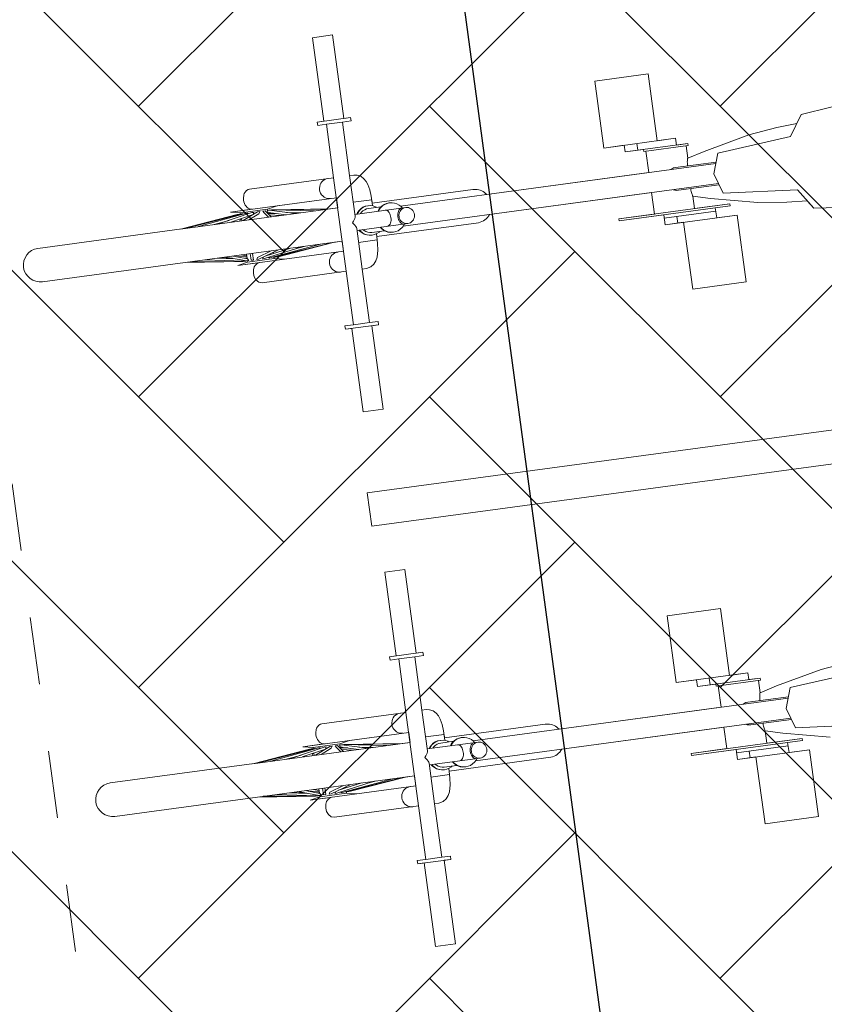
# Model space of a CAD drawing. Header units: metres. Extents: x 737835 to 905050, y 6570742 to 6590316.
# Tile 173 of 256: x 738019.11 to 738020.3, y 6590130.89 to 6590132.35. Entities that reach past the tile are written whole.
import ezdxf

# ---------------------------------------------------------------- set-up
doc = ezdxf.new("R2010")
doc.units = ezdxf.units.M
doc.header["$LTSCALE"] = 0.5
doc.linetypes.add('DASHED', pattern=[0.75, 0.5, -0.25])
for name, color, linetype in [('00_jooned', 7, 'Continuous'), ('AR_hoone', 7, 'Continuous'), ('AS_jalgrattad', 252, 'Continuous')]:
    doc.layers.add(name, color=color, linetype=linetype)
doc.layers.add('AS_mõõdud', color=7, linetype='Continuous', lineweight=0)
doc.layers.add('AS_sillutiskivi RG', color=9, linetype='Continuous', lineweight=0)
doc.styles.add('Style-Arial Narrow', font='ARIALN.TTF')
doc.dimstyles.new('ISO-25', dxfattribs={"dimtxt": 2.5, "dimasz": 2.5, "dimexe": 1.25, "dimexo": 0.625, "dimtad": 1, "dimdec": 1, "dimtxsty": 'Standard', "dimcen": 2.5, "dimadec": 0, "dimazin": 0, "dimtfac": 1, "dimtdec": 1, "dimtmove": 0, "dimatfit": 3, "dimfxl": 1, "dimarcsym": 0})

# ---------------------------------------------------------------- blocks, each defined once
blk = doc.blocks.new('A$C6b675ec8')
at = {"layer": 'AS_jalgrattad', "linetype": 'Continuous', "lineweight": 20, "ltscale": 100}
for p, q in [((510.2, 2555.2), (460.4, 2555.2)), ((497.2, 2550.2), (473.3, 2550.2)), ((457.5, 2468.2), (455.4, 2466.7)), ((459.8, 2469.3), (457.5, 2468.2)), ((462.2, 2470), (459.8, 2469.3)), ((464.7, 2470.2), (462.2, 2470)), ((473.3, 2330.2), (473.3, 2470.2)), ((497.2, 2409.4), (497.2, 2470.2)), ((1152.4, 2440.2), (1172.4, 2470.2)), ((450.4, 2457.8), (450.2, 2455.2)), ((450.2, 2455.2), (450.4, 2452.6)), ((451.1, 2460.3), (450.4, 2457.8)), ((452.2, 2462.7), (451.1, 2460.3)), ((453.6, 2464.9), (452.2, 2462.7)), ((455.4, 2466.7), (453.6, 2464.9)), ((875.9, 2460.2), (983.4, 2460.2)), ((925.3, 2460.2), (925.3, 2450.2)), ((473.3, 2440.2), (315, 2440.2)), ((315, 2440.2), (330, 2437.2)), ((345.5, 2440.4), (347.4, 2440.2)), ((385, 2440.2), (370, 2437.2)), ((450.4, 2452.6), (451.1, 2450.1)), ((451.1, 2450.1), (452.2, 2447.7)), ((452.2, 2447.7), (453.6, 2445.6)), ((453.6, 2445.6), (455.4, 2443.7)), ((455.4, 2443.7), (457.5, 2442.2)), ((457.5, 2442.2), (459.8, 2441.1)), ((459.8, 2441.1), (462.2, 2440.4)), ((462.2, 2440.4), (464.7, 2440.2)), ((1000.2, 2450.2), (906.5, 2450.2)), ((934.2, 2447.2), (934.2, 2450.2)), ((1000.2, 2447.2), (934.2, 2447.2)), ((1000.2, 2447.2), (1000.2, 2450.2)), ((1042.4, 2430.2), (1152.4, 2440.2)), ((327.1, 2435.2), (238.3, 2425.2)), ((473.3, 2425.2), (238.3, 2425.2)), ((331.8, 2435.2), (245.7, 2425.2)), ((338.3, 2435.2), (265.3, 2425.2)), ((311.2, 2428.3), (288.4, 2425.2)), ((292.2, 2425.7), (290.2, 2425.2)), ((346.3, 2435.2), (295.2, 2425.2)), ((324.3, 2435.2), (295.8, 2431.7)), ((347.8, 2432.2), (312.1, 2425.2)), ((327, 2435.2), (324.3, 2435.2)), ((324.3, 2435.2), (324.4, 2434.9)), ((325.7, 2435.1), (325.7, 2435.2)), ((328.7, 2428.5), (326.2, 2425.2)), ((327.4, 2435.2), (327.1, 2435.2)), ((327.1, 2435.2), (327.2, 2434.7)), ((327.4, 2434.7), (327.4, 2435.2)), ((327.9, 2435.2), (327.4, 2435.1)), ((330, 2435.2), (327.9, 2435.2)), ((327.9, 2435.2), (328.1, 2434.8)), ((370, 2437.2), (330, 2437.2)), ((330, 2437.2), (330, 2435)), ((330, 2428.7), (330, 2425.2)), ((354.8, 2435.2), (331.7, 2425.2)), ((332.7, 2435.2), (331.8, 2435.2)), ((332.7, 2435.2), (332.6, 2434.4)), ((340.3, 2435.2), (338.3, 2435.2)), ((340.3, 2435.2), (340, 2434)), ((356.5, 2432.2), (340.3, 2425.2)), ((349.2, 2435.2), (346.3, 2435.2)), ((349.2, 2435.2), (348, 2432.3)), ((358.1, 2435.2), (354.8, 2435.2)), ((358.1, 2435.2), (356.5, 2432.2)), ((366.1, 2435.2), (362.6, 2435.2)), ((364.3, 2432.2), (362.6, 2435.2)), ((364.3, 2432.2), (369.8, 2425.2)), ((366.1, 2435.2), (373.8, 2425.2)), ((372.1, 2435.2), (369, 2435.2)), ((370.4, 2432.2), (369, 2435.2)), ((370, 2437.2), (370, 2435.2)), ((370, 2433), (370, 2430.2)), ((370, 2431.9), (372.7, 2431.6)), ((370, 2430.9), (381, 2429.4)), ((370.4, 2432.2), (396.8, 2425.2)), ((371.3, 2428.5), (387.9, 2425.2)), ((372.1, 2435.2), (409.8, 2425.2)), ((375.7, 2435.2), (372.6, 2435.2)), ((372.6, 2435.1), (372.6, 2435.2)), ((373.1, 2434.9), (373, 2435.2)), ((375.5, 2435.2), (438.5, 2425.2)), ((375.7, 2435.2), (456.5, 2425.2)), ((397.2, 2428.5), (418.2, 2425.2)), ((404.2, 2431.7), (461.7, 2425.2)), ((407.8, 2425.7), (411.6, 2425.2)), ((524.9, 2430.2), (497.2, 2430.2)), ((524.9, 2421.1), (524.9, 2430.2)), ((995.9, 2423.1), (996.2, 2424.6)), ((996.2, 2424.6), (996.5, 2426)), ((996.5, 2426), (996.7, 2426.9)), ((996.7, 2427), (996.8, 2427.1)), ((996.8, 2427.1), (997.1, 2428.4)), ((997.1, 2428.4), (997.2, 2428.6)), ((1032.4, 2400.2), (1042.4, 2430.2)), ((496.9, 2407.9), (497.2, 2409.4)), ((497.2, 2412.2), (573.2, 2412.2)), ((500, 2412.2), (501.5, 2414.4)), ((500.8, 2412.2), (502.3, 2414.4)), ((501.5, 2414.4), (504.1, 2417.1)), ((502.3, 2414.4), (504.9, 2417.1)), ((504.1, 2417.1), (507.1, 2419.3)), ((504.9, 2417.1), (507.9, 2419.3)), ((505.6, 2412.2), (507.4, 2414)), ((507.1, 2419.3), (510.5, 2420.9)), ((507.4, 2414), (509.8, 2415.8)), ((507.9, 2419.3), (511.3, 2420.9)), ((509.8, 2415.8), (512.6, 2417.1)), ((510.5, 2420.9), (514.1, 2421.9)), ((511.3, 2420.9), (514.8, 2421.9)), ((512.6, 2417.1), (515.5, 2417.9)), ((514.1, 2421.9), (517.8, 2422.2)), ((514.8, 2421.9), (518.5, 2422.2)), ((515.5, 2417.9), (518.5, 2418.2)), ((517.8, 2422.2), (518.5, 2422.2)), ((518.5, 2422.2), (522.2, 2421.9)), ((518.5, 2418.2), (537.5, 2418.2)), ((522.2, 2421.9), (525.8, 2420.9)), ((525.8, 2420.9), (529.2, 2419.3)), ((529.2, 2419.3), (530.6, 2418.2)), ((531.9, 2412.2), (533.3, 2414.4)), ((532.6, 2412.2), (534.1, 2414.4)), ((533.3, 2414.4), (535.9, 2417.1)), ((534.1, 2414.4), (536.7, 2417.1)), ((535.9, 2417.1), (539, 2419.3)), ((536.7, 2417.1), (539.7, 2419.3)), ((539, 2419.3), (542.3, 2420.9)), ((539.7, 2419.3), (543.1, 2420.9)), ((542.3, 2420.9), (545.9, 2421.9)), ((542.6, 2412.2), (543.8, 2412)), ((543.1, 2420.9), (546.7, 2421.9)), ((543.8, 2412), (545, 2411.5)), ((545, 2411.5), (546.1, 2410.6)), ((545.9, 2421.9), (549.6, 2422.2)), ((546.1, 2410.6), (547, 2409.4)), ((546.7, 2421.9), (550.4, 2422.2)), ((547, 2409.4), (547.9, 2407.9)), ((549.6, 2422.2), (550.4, 2422.2)), ((550.4, 2422.2), (554.1, 2421.9)), ((554.1, 2421.9), (557.6, 2420.9)), ((557.6, 2420.9), (561, 2419.3)), ((561, 2419.3), (564, 2417.1)), ((562.6, 2409.4), (561.7, 2407.9)), ((563.6, 2410.6), (562.6, 2409.4)), ((564.8, 2411.5), (563.6, 2410.6)), ((564, 2417.1), (566.7, 2414.4)), ((564.3, 2407.9), (565.7, 2409.4)), ((566, 2412), (564.8, 2411.5)), ((565.7, 2409.4), (567.4, 2410.6)), ((565.8, 2415.2), (1037.4, 2415.2)), ((567.2, 2412.2), (566, 2412)), ((566.7, 2414.4), (568.1, 2412.2)), ((567.4, 2410.6), (569.2, 2411.5)), ((569.2, 2411.5), (571.1, 2412)), ((571.1, 2412), (573.2, 2412.2)), ((573.2, 2412.2), (575.2, 2412)), ((575.2, 2412), (577.1, 2411.5)), ((577.1, 2411.5), (578.9, 2410.6)), ((578.9, 2410.6), (580.6, 2409.4)), ((580.6, 2409.4), (582, 2407.9)), ((969.6, 2415.2), (971.8, 2416.2)), ((971.8, 2416.2), (972.2, 2416.3)), ((972.7, 2416.4), (974.6, 2417)), ((974.6, 2417), (977.4, 2417.2)), ((977.4, 2417.2), (1038, 2417.2)), ((995.5, 2419.6), (995.7, 2421.4)), ((995.5, 2417.8), (995.5, 2419.6)), ((995.5, 2417.2), (995.5, 2417.8)), ((995.7, 2421.4), (995.9, 2423.1)), ((492.2, 2400.2), (493.8, 2402.3)), ((493.8, 2398.1), (492.2, 2400.2)), ((493.8, 2402.3), (495.1, 2404.3)), ((495.1, 2396.1), (493.8, 2398.1)), ((495.1, 2404.3), (496.2, 2406.2)), ((496.2, 2394.2), (495.1, 2396.1)), ((496.2, 2406.2), (496.9, 2407.9)), ((547.9, 2407.9), (548.6, 2406.2)), ((548.6, 2406.2), (549.1, 2404.3)), ((549.1, 2396.1), (548.6, 2394.2)), ((549.1, 2404.3), (549.4, 2402.3)), ((549.4, 2398.1), (549.1, 2396.1)), ((549.4, 2402.3), (549.5, 2400.2)), ((549.5, 2400.2), (549.4, 2398.1)), ((560.2, 2402.3), (560, 2400.2)), ((560, 2400.2), (560.2, 2398.1)), ((560.5, 2404.3), (560.2, 2402.3)), ((560.2, 2398.1), (560.5, 2396.1)), ((561, 2406.2), (560.5, 2404.3)), ((560.5, 2396.1), (561, 2394.2)), ((561.7, 2407.9), (561, 2406.2)), ((561.6, 2400.2), (561.7, 2402.3)), ((561.7, 2398.1), (561.6, 2400.2)), ((561.7, 2402.3), (562.3, 2404.3)), ((562.3, 2396.1), (561.7, 2398.1)), ((562.3, 2404.3), (563.1, 2406.2)), ((563.1, 2394.2), (562.3, 2396.1)), ((563.1, 2406.2), (564.3, 2407.9)), ((582, 2407.9), (583.2, 2406.2)), ((583.2, 2406.2), (584, 2404.3)), ((584, 2396.1), (583.2, 2394.2)), ((584, 2404.3), (584.6, 2402.3)), ((584.6, 2398.1), (584, 2396.1)), ((584.6, 2402.3), (584.7, 2400.2)), ((584.7, 2400.2), (584.6, 2398.1)), ((1042.4, 2370.2), (1032.4, 2400.2)), ((496.9, 2392.5), (496.2, 2394.2)), ((497.2, 2391), (496.9, 2392.5)), ((497.2, 2330.2), (497.2, 2391)), ((497.2, 2388.2), (573.2, 2388.2)), ((501.5, 2386.1), (500, 2388.2)), ((502.3, 2386.1), (500.8, 2388.2)), ((504.1, 2383.4), (501.5, 2386.1)), ((504.9, 2383.4), (502.3, 2386.1)), ((507.1, 2381.2), (504.1, 2383.4)), ((507.9, 2381.2), (504.9, 2383.4)), ((507.4, 2386.4), (505.6, 2388.2)), ((510.5, 2379.5), (507.1, 2381.2)), ((509.8, 2384.6), (507.4, 2386.4)), ((511.3, 2379.5), (507.9, 2381.2)), ((512.6, 2383.3), (509.8, 2384.6)), ((515.5, 2382.5), (512.6, 2383.3)), ((518.5, 2382.2), (515.5, 2382.5)), ((518.5, 2382.2), (537.5, 2382.2)), ((529.2, 2381.2), (525.8, 2379.5)), ((530.6, 2382.2), (529.2, 2381.2)), ((533.3, 2386.1), (531.9, 2388.2)), ((534.1, 2386.1), (532.6, 2388.2)), ((535.9, 2383.4), (533.3, 2386.1)), ((536.7, 2383.4), (534.1, 2386.1)), ((539, 2381.2), (535.9, 2383.4)), ((539.7, 2381.2), (536.7, 2383.4)), ((542.3, 2379.5), (539, 2381.2)), ((543.1, 2379.5), (539.7, 2381.2)), ((543.8, 2388.4), (542.6, 2388.2)), ((545, 2388.9), (543.8, 2388.4)), ((546.1, 2389.8), (545, 2388.9)), ((547, 2391), (546.1, 2389.8)), ((547.9, 2392.5), (547, 2391)), ((548.6, 2394.2), (547.9, 2392.5)), ((561, 2381.2), (557.6, 2379.5)), ((561, 2394.2), (561.7, 2392.5)), ((564, 2383.4), (561, 2381.2)), ((561.7, 2392.5), (562.6, 2391)), ((562.6, 2391), (563.6, 2389.8)), ((564.3, 2392.5), (563.1, 2394.2)), ((563.6, 2389.8), (564.8, 2388.9)), ((566.7, 2386.1), (564, 2383.4)), ((565.7, 2391), (564.3, 2392.5)), ((564.8, 2388.9), (566, 2388.4)), ((567.4, 2389.8), (565.7, 2391)), ((565.8, 2385.2), (1037.4, 2385.2)), ((566, 2388.4), (567.2, 2388.2)), ((568.1, 2388.2), (566.7, 2386.1)), ((569.2, 2388.9), (567.4, 2389.8)), ((571.1, 2388.4), (569.2, 2388.9)), ((573.2, 2388.2), (571.1, 2388.4)), ((575.2, 2388.4), (573.2, 2388.2)), ((577.1, 2388.9), (575.2, 2388.4)), ((578.9, 2389.8), (577.1, 2388.9)), ((580.6, 2391), (578.9, 2389.8)), ((582, 2392.5), (580.6, 2391)), ((583.2, 2394.2), (582, 2392.5)), ((971.8, 2384.2), (969.6, 2385.2)), ((972.2, 2384.1), (971.8, 2384.2)), ((974.6, 2383.5), (972.7, 2384)), ((977.4, 2383.2), (974.6, 2383.5)), ((977.4, 2383.2), (1038, 2383.2)), ((995.5, 2382.6), (995.5, 2383.2)), ((995.5, 2380.8), (995.5, 2382.6)), ((995.7, 2379), (995.5, 2380.8)), ((473.3, 2375.2), (238.4, 2375.2)), ((309, 2367.2), (238.4, 2375.2)), ((324, 2365.2), (246.9, 2375.2)), ((325.1, 2365.2), (267.8, 2375.2)), ((312.6, 2370.7), (286.5, 2375.2)), ((296.9, 2373.5), (287, 2375.2)), ((308.6, 2372), (294.9, 2373.8)), ((329.2, 2365.2), (298.7, 2375.2)), ((330.9, 2368.2), (309.5, 2375.2)), ((330, 2371), (314, 2373.8)), ((330, 2372.7), (322.2, 2375.2)), ((330, 2369.2), (326.5, 2369.7)), ((327.6, 2365.8), (327.8, 2365.2)), ((328.5, 2365.4), (327.6, 2365.5)), ((330, 2375.2), (330, 2368.5)), ((330.9, 2368.2), (332.4, 2365.2)), ((335.8, 2365.2), (335.8, 2375.2)), ((339.2, 2365.2), (339.2, 2375.2)), ((344.1, 2365.2), (345.6, 2368.2)), ((345.6, 2368.2), (367, 2375.2)), ((347.3, 2365.2), (377.8, 2375.2)), ((353.1, 2365.2), (353.9, 2367.4)), ((355.7, 2365.2), (413, 2375.2)), ((358.9, 2369), (394.4, 2375.2)), ((361.7, 2365.2), (361.9, 2366.3)), ((363.5, 2365.2), (440.6, 2375.2)), ((369, 2365.2), (369, 2365.9)), ((369.6, 2365.2), (457.3, 2375.2)), ((370, 2372.7), (370, 2371)), ((370.8, 2365.2), (370.7, 2365.4)), ((370.8, 2365.2), (371.5, 2365.4)), ((372.4, 2365.5), (372.2, 2365.2)), ((373.3, 2365.6), (373.3, 2365.2)), ((373.9, 2365.2), (373.8, 2365.7)), ((373.9, 2365.2), (461.6, 2375.2)), ((376, 2365.2), (375.9, 2365.4)), ((376, 2365.2), (391, 2367.2)), ((386, 2373.8), (390.5, 2375.2)), ((403.1, 2373.5), (416.4, 2375.2)), ((405.1, 2373.8), (413.5, 2375.2)), ((524.9, 2370.2), (497.2, 2370.2)), ((514.1, 2378.6), (510.5, 2379.5)), ((514.8, 2378.6), (511.3, 2379.5)), ((517.8, 2378.2), (514.1, 2378.6)), ((518.5, 2378.2), (514.8, 2378.6)), ((517.8, 2378.2), (518.5, 2378.2)), ((522.2, 2378.6), (518.5, 2378.2)), ((525.8, 2379.5), (522.2, 2378.6)), ((524.9, 2370.2), (524.9, 2379.3)), ((545.9, 2378.6), (542.3, 2379.5)), ((546.7, 2378.6), (543.1, 2379.5)), ((549.6, 2378.2), (545.9, 2378.6)), ((550.4, 2378.2), (546.7, 2378.6)), ((549.6, 2378.2), (550.4, 2378.2)), ((554.1, 2378.6), (550.4, 2378.2)), ((557.6, 2379.5), (554.1, 2378.6)), ((995.9, 2377.3), (995.7, 2379)), ((996.2, 2375.8), (995.9, 2377.3)), ((996.5, 2374.4), (996.2, 2375.8)), ((996.7, 2373.5), (996.5, 2374.4)), ((997, 2372.5), (996.7, 2373.5)), ((997.2, 2371.8), (997, 2372.5)), ((1152.4, 2360.2), (1042.4, 2370.2)), ((330, 2363.2), (315, 2360.2)), ((473.3, 2360.2), (315, 2360.2)), ((327.8, 2365.2), (324, 2365.2)), ((332.4, 2365.2), (329.2, 2365.2)), ((330, 2365.2), (330, 2363.2)), ((370, 2363.2), (330, 2363.2)), ((339.2, 2365.2), (335.8, 2365.2)), ((347.3, 2365.2), (344.1, 2365.2)), ((347.4, 2360.2), (345.5, 2360)), ((355.7, 2365.2), (353.1, 2365.2)), ((363.5, 2365.2), (361.7, 2365.2)), ((369.6, 2365.2), (369, 2365.2)), ((370, 2365.3), (370, 2363.2)), ((370.8, 2365.2), (370, 2365.2)), ((370, 2363.2), (385, 2360.2)), ((376, 2365.2), (372.2, 2365.2)), ((374.2, 2365.3), (374.2, 2365.2)), ((452.2, 2352.7), (451.1, 2350.3)), ((453.6, 2354.9), (452.2, 2352.7)), ((455.4, 2356.7), (453.6, 2354.9)), ((457.5, 2358.2), (455.4, 2356.7)), ((459.8, 2359.3), (457.5, 2358.2)), ((462.2, 2360), (459.8, 2359.3)), ((464.7, 2360.2), (462.2, 2360)), ((1050.2, 2353.2), (884.2, 2353.2)), ((884.2, 2350.2), (884.2, 2353.2)), ((1050.2, 2350.2), (1050.2, 2353.2)), ((1172.4, 2330.2), (1152.4, 2360.2)), ((450.4, 2347.8), (450.2, 2345.2)), ((450.2, 2345.2), (450.4, 2342.6)), ((451.1, 2350.3), (450.4, 2347.8)), ((450.4, 2342.6), (451.1, 2340.1)), ((451.1, 2340.1), (452.2, 2337.7)), ((452.2, 2337.7), (453.6, 2335.6)), ((1050.2, 2350.2), (884.2, 2350.2)), ((950.9, 2345.2), (1027.9, 2345.2)), ((969.7, 2345.2), (969.7, 2335.2)), ((453.6, 2335.6), (455.4, 2333.7)), ((455.4, 2333.7), (457.5, 2332.2)), ((457.5, 2332.2), (459.8, 2331.1)), ((459.8, 2331.1), (462.2, 2330.4)), ((462.2, 2330.4), (464.7, 2330.2)), ((1058.5, 2335.2), (950.9, 2335.2)), ((497.2, 2250.2), (473.3, 2250.2)), ((510.2, 2245.2), (460.4, 2245.2)), ((510.2, 1755.2), (460.4, 1755.2)), ((497.2, 1750.2), (473.3, 1750.2)), ((453.6, 1664.9), (452.2, 1662.7)), ((455.4, 1666.7), (453.6, 1664.9)), ((457.5, 1668.2), (455.4, 1666.7)), ((459.8, 1669.3), (457.5, 1668.2)), ((462.2, 1670), (459.8, 1669.3)), ((464.7, 1670.2), (462.2, 1670)), ((473.3, 1530.2), (473.3, 1670.2)), ((497.2, 1609.4), (497.2, 1670.2)), ((450.4, 1657.8), (450.2, 1655.2)), ((450.2, 1655.2), (450.4, 1652.6)), ((451.1, 1660.3), (450.4, 1657.8)), ((450.4, 1652.6), (451.1, 1650.1)), ((452.2, 1662.7), (451.1, 1660.3)), ((451.1, 1650.1), (452.2, 1647.7)), ((875.9, 1660.2), (983.4, 1660.2)), ((1000.2, 1650.2), (906.5, 1650.2)), ((925.3, 1660.2), (925.3, 1650.2)), ((934.2, 1647.2), (934.2, 1650.2)), ((1000.2, 1647.2), (1000.2, 1650.2)), ((473.3, 1640.2), (315, 1640.2)), ((315, 1640.2), (330, 1637.2)), ((370, 1637.2), (330, 1637.2)), ((330, 1637.2), (330, 1635)), ((345.5, 1640.4), (347.4, 1640.2)), ((385, 1640.2), (370, 1637.2)), ((370, 1637.2), (370, 1635.2)), ((452.2, 1647.7), (453.6, 1645.6)), ((453.6, 1645.6), (455.4, 1643.7)), ((455.4, 1643.7), (457.5, 1642.2)), ((457.5, 1642.2), (459.8, 1641.1)), ((459.8, 1641.1), (462.2, 1640.4)), ((462.2, 1640.4), (464.7, 1640.2)), ((1000.2, 1647.2), (934.2, 1647.2)), ((1042.4, 1630.2), (1152.4, 1640.2)), ((327.1, 1635.2), (238.3, 1625.2)), ((473.3, 1625.2), (238.3, 1625.2)), ((331.8, 1635.2), (245.7, 1625.2)), ((338.3, 1635.2), (265.3, 1625.2)), ((311.2, 1628.3), (288.4, 1625.2)), ((292.2, 1625.7), (290.2, 1625.2)), ((346.3, 1635.2), (295.2, 1625.2)), ((324.3, 1635.2), (295.8, 1631.7)), ((347.8, 1632.2), (312.1, 1625.2)), ((327, 1635.2), (324.3, 1635.2)), ((324.3, 1635.2), (324.4, 1634.9)), ((325.7, 1635.1), (325.7, 1635.2)), ((328.7, 1628.5), (326.2, 1625.2)), ((327.4, 1635.2), (327.1, 1635.2)), ((327.1, 1635.2), (327.2, 1634.7)), ((327.4, 1634.7), (327.4, 1635.2)), ((327.9, 1635.2), (327.4, 1635.1)), ((330, 1635.2), (327.9, 1635.2)), ((327.9, 1635.2), (328.1, 1634.8)), ((330, 1628.7), (330, 1625.2)), ((354.8, 1635.2), (331.7, 1625.2)), ((332.7, 1635.2), (331.8, 1635.2)), ((332.7, 1635.2), (332.6, 1634.4)), ((340.3, 1635.2), (338.3, 1635.2)), ((340.3, 1635.2), (340, 1634)), ((356.5, 1632.2), (340.3, 1625.2)), ((349.2, 1635.2), (346.3, 1635.2)), ((349.2, 1635.2), (348, 1632.3)), ((358.1, 1635.2), (354.8, 1635.2)), ((358.1, 1635.2), (356.5, 1632.2)), ((366.1, 1635.2), (362.6, 1635.2)), ((364.3, 1632.2), (362.6, 1635.2)), ((364.3, 1632.2), (369.8, 1625.2)), ((366.1, 1635.2), (373.8, 1625.2)), ((372.1, 1635.2), (369, 1635.2)), ((370.4, 1632.2), (369, 1635.2)), ((370, 1633), (370, 1630.2)), ((370, 1631.9), (372.7, 1631.6)), ((370, 1630.9), (381, 1629.4)), ((370.4, 1632.2), (396.8, 1625.2)), ((371.3, 1628.5), (387.9, 1625.2)), ((372.1, 1635.2), (409.8, 1625.2)), ((375.7, 1635.2), (372.6, 1635.2)), ((372.6, 1635.1), (372.6, 1635.2)), ((373.1, 1634.9), (373, 1635.2)), ((375.5, 1635.2), (438.5, 1625.2)), ((375.7, 1635.2), (456.5, 1625.2)), ((397.2, 1628.5), (418.2, 1625.2)), ((404.2, 1631.7), (461.7, 1625.2)), ((407.8, 1625.7), (411.6, 1625.2)), ((524.9, 1630.2), (497.2, 1630.2)), ((507.1, 1619.3), (510.5, 1620.9)), ((507.9, 1619.3), (511.3, 1620.9)), ((510.5, 1620.9), (514.1, 1621.9)), ((511.3, 1620.9), (514.8, 1621.9)), ((514.1, 1621.9), (517.8, 1622.2)), ((514.8, 1621.9), (518.5, 1622.2)), ((517.8, 1622.2), (518.5, 1622.2)), ((518.5, 1622.2), (522.2, 1621.9)), ((522.2, 1621.9), (525.8, 1620.9)), ((524.9, 1621.1), (524.9, 1630.2)), ((525.8, 1620.9), (529.2, 1619.3)), ((539, 1619.3), (542.3, 1620.9)), ((539.7, 1619.3), (543.1, 1620.9)), ((542.3, 1620.9), (545.9, 1621.9)), ((543.1, 1620.9), (546.7, 1621.9)), ((545.9, 1621.9), (549.6, 1622.2)), ((546.7, 1621.9), (550.4, 1622.2)), ((549.6, 1622.2), (550.4, 1622.2)), ((550.4, 1622.2), (554.1, 1621.9)), ((554.1, 1621.9), (557.6, 1620.9)), ((557.6, 1620.9), (561, 1619.3)), ((995.5, 1619.6), (995.7, 1621.4)), ((995.7, 1621.4), (995.9, 1623.1)), ((995.9, 1623.1), (996.2, 1624.6)), ((996.2, 1624.6), (996.5, 1626)), ((996.5, 1626), (996.7, 1626.9)), ((996.7, 1627), (996.8, 1627.1)), ((996.8, 1627.1), (997.1, 1628.4)), ((997.1, 1628.4), (997.2, 1628.6)), ((1032.4, 1600.2), (1042.4, 1630.2)), ((495.1, 1604.3), (496.2, 1606.2)), ((496.2, 1606.2), (496.9, 1607.9)), ((496.9, 1607.9), (497.2, 1609.4)), ((497.2, 1612.2), (573.2, 1612.2)), ((500, 1612.2), (501.5, 1614.4)), ((500.8, 1612.2), (502.3, 1614.4)), ((501.5, 1614.4), (504.1, 1617.1)), ((502.3, 1614.4), (504.9, 1617.1)), ((504.1, 1617.1), (507.1, 1619.3)), ((504.9, 1617.1), (507.9, 1619.3)), ((505.6, 1612.2), (507.4, 1614)), ((507.4, 1614), (509.8, 1615.8)), ((509.8, 1615.8), (512.6, 1617.1)), ((512.6, 1617.1), (515.5, 1617.9)), ((515.5, 1617.9), (518.5, 1618.2)), ((518.5, 1618.2), (537.5, 1618.2)), ((529.2, 1619.3), (530.6, 1618.2)), ((531.9, 1612.2), (533.3, 1614.4)), ((532.6, 1612.2), (534.1, 1614.4)), ((533.3, 1614.4), (535.9, 1617.1)), ((534.1, 1614.4), (536.7, 1617.1)), ((535.9, 1617.1), (539, 1619.3)), ((536.7, 1617.1), (539.7, 1619.3)), ((542.6, 1612.2), (543.8, 1612)), ((543.8, 1612), (545, 1611.5)), ((545, 1611.5), (546.1, 1610.6)), ((546.1, 1610.6), (547, 1609.4)), ((547, 1609.4), (547.9, 1607.9)), ((547.9, 1607.9), (548.6, 1606.2)), ((548.6, 1606.2), (549.1, 1604.3)), ((561, 1606.2), (560.5, 1604.3)), ((561, 1619.3), (564, 1617.1)), ((561.7, 1607.9), (561, 1606.2)), ((562.6, 1609.4), (561.7, 1607.9)), ((562.3, 1604.3), (563.1, 1606.2)), ((563.6, 1610.6), (562.6, 1609.4)), ((563.1, 1606.2), (564.3, 1607.9)), ((564.8, 1611.5), (563.6, 1610.6)), ((564, 1617.1), (566.7, 1614.4)), ((564.3, 1607.9), (565.7, 1609.4)), ((566, 1612), (564.8, 1611.5)), ((565.7, 1609.4), (567.4, 1610.6)), ((565.8, 1615.2), (1037.4, 1615.2)), ((567.2, 1612.2), (566, 1612)), ((566.7, 1614.4), (568.1, 1612.2)), ((567.4, 1610.6), (569.2, 1611.5)), ((569.2, 1611.5), (571.1, 1612)), ((571.1, 1612), (573.2, 1612.2)), ((573.2, 1612.2), (575.2, 1612)), ((575.2, 1612), (577.1, 1611.5)), ((577.1, 1611.5), (578.9, 1610.6)), ((578.9, 1610.6), (580.6, 1609.4)), ((580.6, 1609.4), (582, 1607.9)), ((582, 1607.9), (583.2, 1606.2)), ((583.2, 1606.2), (584, 1604.3)), ((969.6, 1615.2), (971.8, 1616.2)), ((971.8, 1616.2), (972.2, 1616.3)), ((972.7, 1616.4), (974.6, 1617)), ((974.6, 1617), (977.4, 1617.2)), ((977.4, 1617.2), (1038, 1617.2)), ((995.5, 1617.8), (995.5, 1619.6)), ((995.5, 1617.2), (995.5, 1617.8)), ((492.2, 1600.2), (493.8, 1602.3)), ((493.8, 1598.1), (492.2, 1600.2)), ((493.8, 1602.3), (495.1, 1604.3)), ((495.1, 1596.1), (493.8, 1598.1)), ((496.2, 1594.2), (495.1, 1596.1)), ((496.9, 1592.5), (496.2, 1594.2)), ((497.2, 1591), (496.9, 1592.5)), ((547.9, 1592.5), (547, 1591)), ((548.6, 1594.2), (547.9, 1592.5)), ((549.1, 1596.1), (548.6, 1594.2)), ((549.1, 1604.3), (549.4, 1602.3)), ((549.4, 1598.1), (549.1, 1596.1)), ((549.4, 1602.3), (549.5, 1600.2)), ((549.5, 1600.2), (549.4, 1598.1)), ((560.2, 1602.3), (560, 1600.2)), ((560, 1600.2), (560.2, 1598.1)), ((560.5, 1604.3), (560.2, 1602.3)), ((560.2, 1598.1), (560.5, 1596.1)), ((560.5, 1596.1), (561, 1594.2)), ((561, 1594.2), (561.7, 1592.5)), ((561.6, 1600.2), (561.7, 1602.3)), ((561.7, 1598.1), (561.6, 1600.2)), ((561.7, 1602.3), (562.3, 1604.3)), ((562.3, 1596.1), (561.7, 1598.1)), ((561.7, 1592.5), (562.6, 1591)), ((563.1, 1594.2), (562.3, 1596.1)), ((564.3, 1592.5), (563.1, 1594.2)), ((565.7, 1591), (564.3, 1592.5)), ((582, 1592.5), (580.6, 1591)), ((583.2, 1594.2), (582, 1592.5)), ((584, 1596.1), (583.2, 1594.2)), ((584, 1604.3), (584.6, 1602.3)), ((584.6, 1598.1), (584, 1596.1)), ((584.6, 1602.3), (584.7, 1600.2)), ((584.7, 1600.2), (584.6, 1598.1)), ((1042.4, 1570.2), (1032.4, 1600.2)), ((497.2, 1530.2), (497.2, 1591)), ((497.2, 1588.2), (573.2, 1588.2)), ((501.5, 1586.1), (500, 1588.2)), ((502.3, 1586.1), (500.8, 1588.2)), ((504.1, 1583.4), (501.5, 1586.1)), ((504.9, 1583.4), (502.3, 1586.1)), ((507.1, 1581.2), (504.1, 1583.4)), ((507.9, 1581.2), (504.9, 1583.4)), ((507.4, 1586.4), (505.6, 1588.2)), ((510.5, 1579.5), (507.1, 1581.2)), ((509.8, 1584.6), (507.4, 1586.4)), ((511.3, 1579.5), (507.9, 1581.2)), ((512.6, 1583.3), (509.8, 1584.6)), ((514.1, 1578.6), (510.5, 1579.5)), ((514.8, 1578.6), (511.3, 1579.5)), ((515.5, 1582.5), (512.6, 1583.3)), ((517.8, 1578.2), (514.1, 1578.6)), ((518.5, 1578.2), (514.8, 1578.6)), ((518.5, 1582.2), (515.5, 1582.5)), ((517.8, 1578.2), (518.5, 1578.2)), ((518.5, 1582.2), (537.5, 1582.2)), ((522.2, 1578.6), (518.5, 1578.2)), ((525.8, 1579.5), (522.2, 1578.6)), ((524.9, 1570.2), (524.9, 1579.3)), ((529.2, 1581.2), (525.8, 1579.5)), ((530.6, 1582.2), (529.2, 1581.2)), ((533.3, 1586.1), (531.9, 1588.2)), ((534.1, 1586.1), (532.6, 1588.2)), ((535.9, 1583.4), (533.3, 1586.1)), ((536.7, 1583.4), (534.1, 1586.1)), ((539, 1581.2), (535.9, 1583.4)), ((539.7, 1581.2), (536.7, 1583.4)), ((542.3, 1579.5), (539, 1581.2)), ((543.1, 1579.5), (539.7, 1581.2)), ((545.9, 1578.6), (542.3, 1579.5)), ((543.8, 1588.4), (542.6, 1588.2)), ((546.7, 1578.6), (543.1, 1579.5)), ((545, 1588.9), (543.8, 1588.4)), ((546.1, 1589.8), (545, 1588.9)), ((549.6, 1578.2), (545.9, 1578.6)), ((547, 1591), (546.1, 1589.8)), ((550.4, 1578.2), (546.7, 1578.6)), ((549.6, 1578.2), (550.4, 1578.2)), ((554.1, 1578.6), (550.4, 1578.2)), ((557.6, 1579.5), (554.1, 1578.6)), ((561, 1581.2), (557.6, 1579.5)), ((564, 1583.4), (561, 1581.2)), ((562.6, 1591), (563.6, 1589.8)), ((563.6, 1589.8), (564.8, 1588.9)), ((566.7, 1586.1), (564, 1583.4)), ((564.8, 1588.9), (566, 1588.4)), ((567.4, 1589.8), (565.7, 1591)), ((565.8, 1585.2), (1037.4, 1585.2)), ((566, 1588.4), (567.2, 1588.2)), ((568.1, 1588.2), (566.7, 1586.1)), ((569.2, 1588.9), (567.4, 1589.8)), ((571.1, 1588.4), (569.2, 1588.9)), ((573.2, 1588.2), (571.1, 1588.4)), ((575.2, 1588.4), (573.2, 1588.2)), ((577.1, 1588.9), (575.2, 1588.4)), ((578.9, 1589.8), (577.1, 1588.9)), ((580.6, 1591), (578.9, 1589.8)), ((971.8, 1584.2), (969.6, 1585.2)), ((972.2, 1584.1), (971.8, 1584.2)), ((974.6, 1583.5), (972.7, 1584)), ((977.4, 1583.2), (974.6, 1583.5)), ((977.4, 1583.2), (1038, 1583.2)), ((995.5, 1582.6), (995.5, 1583.2)), ((995.5, 1580.8), (995.5, 1582.6)), ((995.7, 1579), (995.5, 1580.8)), ((995.9, 1577.3), (995.7, 1579)), ((996.2, 1575.8), (995.9, 1577.3)), ((473.3, 1575.2), (238.4, 1575.2)), ((309, 1567.2), (238.4, 1575.2)), ((324, 1565.2), (246.9, 1575.2)), ((325.1, 1565.2), (267.8, 1575.2)), ((312.6, 1570.7), (286.5, 1575.2)), ((296.9, 1573.5), (287, 1575.2)), ((308.6, 1572), (294.9, 1573.8)), ((329.2, 1565.2), (298.7, 1575.2)), ((330.9, 1568.2), (309.5, 1575.2)), ((330, 1571), (314, 1573.8)), ((330, 1563.2), (315, 1560.2)), ((330, 1572.7), (322.2, 1575.2)), ((327.8, 1565.2), (324, 1565.2)), ((330, 1569.2), (326.5, 1569.7)), ((327.6, 1565.8), (327.8, 1565.2)), ((328.5, 1565.4), (327.6, 1565.5)), ((332.4, 1565.2), (329.2, 1565.2)), ((330, 1575.2), (330, 1568.5)), ((330, 1565.2), (330, 1563.2)), ((370, 1563.2), (330, 1563.2)), ((330.9, 1568.2), (332.4, 1565.2)), ((335.8, 1565.2), (335.8, 1575.2)), ((339.2, 1565.2), (335.8, 1565.2)), ((339.2, 1565.2), (339.2, 1575.2)), ((344.1, 1565.2), (345.6, 1568.2)), ((347.3, 1565.2), (344.1, 1565.2)), ((345.6, 1568.2), (367, 1575.2)), ((347.3, 1565.2), (377.8, 1575.2)), ((353.1, 1565.2), (353.9, 1567.4)), ((355.7, 1565.2), (353.1, 1565.2)), ((355.7, 1565.2), (413, 1575.2)), ((358.9, 1569), (394.4, 1575.2)), ((361.7, 1565.2), (361.9, 1566.3)), ((363.5, 1565.2), (361.7, 1565.2)), ((363.5, 1565.2), (440.6, 1575.2)), ((369, 1565.2), (369, 1565.9)), ((369.6, 1565.2), (369, 1565.2)), ((369.6, 1565.2), (457.3, 1575.2)), ((370, 1572.7), (370, 1571)), ((370, 1565.3), (370, 1563.2)), ((370.8, 1565.2), (370, 1565.2)), ((370, 1563.2), (385, 1560.2)), ((370.8, 1565.2), (370.7, 1565.4)), ((370.8, 1565.2), (371.5, 1565.4)), ((372.4, 1565.5), (372.2, 1565.2)), ((376, 1565.2), (372.2, 1565.2)), ((373.3, 1565.6), (373.3, 1565.2)), ((373.9, 1565.2), (373.8, 1565.7)), ((373.9, 1565.2), (461.6, 1575.2)), ((374.2, 1565.3), (374.2, 1565.2)), ((376, 1565.2), (375.9, 1565.4)), ((376, 1565.2), (391, 1567.2)), ((386, 1573.8), (390.5, 1575.2)), ((403.1, 1573.5), (416.4, 1575.2)), ((405.1, 1573.8), (413.5, 1575.2)), ((524.9, 1570.2), (497.2, 1570.2)), ((996.5, 1574.4), (996.2, 1575.8)), ((996.7, 1573.5), (996.5, 1574.4)), ((997, 1572.5), (996.7, 1573.5)), ((997.2, 1571.8), (997, 1572.5)), ((1152.4, 1560.2), (1042.4, 1570.2)), ((473.3, 1560.2), (315, 1560.2)), ((347.4, 1560.2), (345.5, 1560)), ((450.4, 1547.8), (450.2, 1545.2)), ((451.1, 1550.3), (450.4, 1547.8)), ((452.2, 1552.7), (451.1, 1550.3)), ((453.6, 1554.9), (452.2, 1552.7)), ((455.4, 1556.7), (453.6, 1554.9)), ((457.5, 1558.2), (455.4, 1556.7)), ((459.8, 1559.3), (457.5, 1558.2)), ((462.2, 1560), (459.8, 1559.3)), ((464.7, 1560.2), (462.2, 1560)), ((1050.2, 1553.2), (884.2, 1553.2)), ((884.2, 1550.2), (884.2, 1553.2)), ((1050.2, 1550.2), (884.2, 1550.2)), ((1050.2, 1550.2), (1050.2, 1553.2)), ((450.2, 1545.2), (450.4, 1542.6)), ((450.4, 1542.6), (451.1, 1540.1)), ((451.1, 1540.1), (452.2, 1537.7)), ((452.2, 1537.7), (453.6, 1535.6)), ((453.6, 1535.6), (455.4, 1533.7)), ((455.4, 1533.7), (457.5, 1532.2)), ((950.9, 1545.2), (1027.9, 1545.2)), ((1058.5, 1535.2), (950.9, 1535.2)), ((969.7, 1545.2), (969.7, 1535.2)), ((457.5, 1532.2), (459.8, 1531.1)), ((459.8, 1531.1), (462.2, 1530.4)), ((462.2, 1530.4), (464.7, 1530.2)), ((497.2, 1450.2), (473.3, 1450.2)), ((510.2, 1445.2), (460.4, 1445.2))]:
    blk.add_line(p, q, dxfattribs=at)
at = {"layer": 'AS_jalgrattad', "linetype": 'Continuous', "lineweight": 20, "ltscale": 100, "flags": 128}
for points in [[(1262.4, 2320.2), (1172.4, 2330.2), (1164.3, 2342.4), (1134.1, 2344.5), (1091.5, 2349.7), (1022.5, 2365), (997.2, 2371.8), (997.2, 2353.2), (1050.2, 2353.2), (1050.2, 2350.2), (1027.9, 2350.2), (1027.9, 2335.2), (1058.5, 2335.2), (1058.5, 2235.2), (978.5, 2235.2), (978.5, 2335.2), (950.9, 2335.2), (950.9, 2350.2), (884.2, 2350.2), (884.2, 2353.2), (937.2, 2353.2), (937.2, 2385.2), (694.9, 2385.2, -0.222487), (677.1, 2375.4), (524.9, 2375.2), (524.8, 2365), (523.8, 2354.8), (521.3, 2345), (519, 2339.7), (515.3, 2335.1), (510.2, 2331.7), (503.5, 2330.2), (497.2, 2330.2), (497.2, 2250.2), (510.2, 2250.2), (510.2, 2245.2), (500.2, 2245.2), (500.2, 2120.2), (470.3, 2120.2), (470.3, 2245.2), (460.4, 2245.2), (460.4, 2250.2), (473.3, 2250.2), (473.3, 2330.2), (347.4, 2330.2), (342.8, 2331.7), (339, 2335.6), (337.1, 2340.1), (336.4, 2345.2), (337.3, 2351), (339, 2354.9), (340.4, 2356.7), (343.4, 2359.1), (345.5, 2360), (315, 2360.2), (330, 2363.2), (330, 2365.2), (324, 2365.2), (238.4, 2375.2), (25.1, 2375.2, -0.995646), (24.7, 2425.2), (240.4, 2425.2), (324.3, 2435.2), (330, 2435), (330, 2437.2), (315, 2440.2), (346.5, 2440.3), (343.7, 2441.1), (341.9, 2442.2), (340.4, 2443.7), (339, 2445.6), (337.9, 2447.7), (337.1, 2450.1), (336.6, 2452.6), (336.4, 2455.2), (336.6, 2457.8), (337.9, 2462.7), (339, 2464.9), (340.4, 2466.7), (342.8, 2468.8), (345.5, 2470), (347.4, 2470.2), (473.3, 2470.2), (473.3, 2550.2), (460.4, 2550.2), (460.4, 2555.2), (470.3, 2555.2), (470.3, 2680.2), (500.2, 2680.2), (500.2, 2555.2), (510.2, 2555.2), (510.2, 2550.2), (497.2, 2550.2), (497.2, 2470.2), (503.5, 2470.2), (508.5, 2469.3), (513.5, 2466.9), (517.7, 2462.8), (520.3, 2458.4), (522.2, 2453.3), (523.9, 2445.3), (524.8, 2435.5), (524.9, 2425.2), (675.3, 2425.2), (679.7, 2424.8, -0.188008), (694.9, 2415.2), (937.2, 2415.2), (937.2, 2447.2), (934.2, 2447.2), (934.2, 2450.2), (906.5, 2450.2), (906.5, 2460.2), (875.9, 2460.2), (875.9, 2560.2), (955.9, 2560.2), (955.9, 2460.2), (983.4, 2460.2), (983.4, 2450.2), (1000.2, 2450.2), (1000.2, 2447.2), (997.2, 2447.2), (997.2, 2428.6), (1022.5, 2435.4), (1091.5, 2450.7), (1134.1, 2455.9), (1164.3, 2458), (1172.4, 2470.2), (1262.4, 2480.2)], [(1091.5, 1549.7), (1022.5, 1565), (997.2, 1571.8), (997.2, 1553.2), (1050.2, 1553.2), (1050.2, 1550.2), (1027.9, 1550.2), (1027.9, 1535.2), (1058.5, 1535.2), (1058.5, 1435.2), (978.5, 1435.2), (978.5, 1535.2), (950.9, 1535.2), (950.9, 1550.2), (884.2, 1550.2), (884.2, 1553.2), (937.2, 1553.2), (937.2, 1585.2), (694.9, 1585.2, -0.222487), (677.1, 1575.4), (524.9, 1575.2), (524.8, 1565), (523.8, 1554.8), (521.3, 1545), (519, 1539.7), (515.3, 1535.1), (510.2, 1531.7), (503.5, 1530.2), (497.2, 1530.2), (497.2, 1450.2), (510.2, 1450.2), (510.2, 1445.2), (500.2, 1445.2), (500.2, 1320.2), (470.3, 1320.2), (470.3, 1445.2), (460.4, 1445.2), (460.4, 1450.2), (473.3, 1450.2), (473.3, 1530.2), (347.4, 1530.2), (342.8, 1531.7), (339, 1535.6), (337.1, 1540.1), (336.4, 1545.2), (337.3, 1551), (339, 1554.9), (340.4, 1556.7), (343.4, 1559.1), (345.5, 1560), (315, 1560.2), (330, 1563.2), (330, 1565.2), (324, 1565.2), (238.4, 1575.2), (25.1, 1575.2, -0.995646), (24.7, 1625.2), (240.4, 1625.2), (324.3, 1635.2), (330, 1635), (330, 1637.2), (315, 1640.2), (346.5, 1640.3), (343.7, 1641.1), (341.9, 1642.2), (340.4, 1643.7), (339, 1645.6), (337.9, 1647.7), (337.1, 1650.1), (336.6, 1652.6), (336.4, 1655.2), (336.6, 1657.8), (337.9, 1662.7), (339, 1664.9), (340.4, 1666.7), (342.8, 1668.8), (345.5, 1670), (347.4, 1670.2), (473.3, 1670.2), (473.3, 1750.2), (460.4, 1750.2), (460.4, 1755.2), (470.3, 1755.2), (470.3, 1880.2), (500.2, 1880.2), (500.2, 1755.2), (510.2, 1755.2), (510.2, 1750.2), (497.2, 1750.2), (497.2, 1670.2), (503.5, 1670.2), (508.5, 1669.3), (513.5, 1666.9), (517.7, 1662.8), (520.3, 1658.4), (522.2, 1653.3), (523.9, 1645.3), (524.8, 1635.5), (524.9, 1625.2), (675.3, 1625.2), (679.7, 1624.8, -0.188008), (694.9, 1615.2), (937.2, 1615.2), (937.2, 1647.2), (934.2, 1647.2), (934.2, 1650.2), (906.5, 1650.2), (906.5, 1660.2), (875.9, 1660.2), (875.9, 1760.2), (955.9, 1760.2), (955.9, 1660.2), (983.4, 1660.2), (983.4, 1650.2), (1000.2, 1650.2), (1000.2, 1647.2), (997.2, 1647.2), (997.2, 1628.6), (1022.5, 1635.4), (1091.5, 1650.7), (1134.1, 1655.9)]]:
    blk.add_lwpolyline(points, format="xyb", dxfattribs=at)
for points in [[(473.3, 2425.2), (473.3, 2440.2), (385, 2440.2), (370, 2437.2), (370, 2435.2), (375.7, 2435.2), (461.7, 2425.2)], [(473.3, 2360.2), (473.3, 2375.2), (459.8, 2375.2), (376, 2365.2), (370, 2365.3), (370, 2363.2), (385, 2360.2)], [(473.3, 1625.2), (473.3, 1640.2), (385, 1640.2), (370, 1637.2), (370, 1635.2), (375.7, 1635.2), (461.7, 1625.2)], [(473.3, 1560.2), (473.3, 1575.2), (459.8, 1575.2), (376, 1565.2), (370, 1565.3), (370, 1563.2), (385, 1560.2)]]:
    blk.add_lwpolyline(points, close=True, dxfattribs=at)
blk = doc.blocks.new('*D84')
at = {"layer": 'AS_mõõdud', "color": 0, "lineweight": -2, "transparency": 16777216}
for p, q in [((738003.5864, 6590244.8915), (738005.5275, 6590245.154)), ((738004.6437, 6590244.2272), (738022.8644, 6590109.487)), ((738022.0215, 6590108.5657), (738023.9626, 6590108.8282))]:
    blk.add_line(p, q, dxfattribs=at)
at = {"layer": 'AS_mõõdud', "color": 0, "transparency": 16777216}
for points in [[(738004.7758, 6590244.245), (738004.5116, 6590244.2093), (738004.5365, 6590245.02)], [(738022.9965, 6590109.5048), (738022.7323, 6590109.4691), (738022.9716, 6590108.6942)]]:
    blk.add_solid(points, dxfattribs=at)
at = {"layer": 'Defpoints', "color": 0, "transparency": 16777216}
for p in [(738003.2891, 6590244.8513), (738022.9716, 6590108.6942), (738021.7242, 6590108.5255)]:
    blk.add_point(p, dxfattribs=at)
at = {"layer": 'AS_mõõdud', "color": 0, "transparency": 16777216, "insert": (738014.4882, 6590176.9564), "char_height": 1, "attachment_point": 5, "rotation": 277.7013, "style": 'Style-Arial Narrow'}
blk.add_mtext('{\\fArial Narrow|b0|i0|c186|p39;pikkus }137,6m', dxfattribs=at)
blk = doc.blocks.new('A$C2b1a9425')
at = {"layer": '00_jooned', "color": 252, "linetype": 'DASHED', "lineweight": 20, "flags": 128}
blk.add_lwpolyline([(-38138, -104105), (-38638, -104105), (-38638, -137530), (960, -137530), (960, -104130.2), (400, -104130)], dxfattribs=at)

msp = doc.modelspace()

# ---------------------------------------------------------------- hatches: boundary and pattern name
at = {"layer": 'AS_sillutiskivi RG'}
h = msp.add_hatch(dxfattribs=at)
h.set_pattern_fill('AR-HBONE', color=256, scale=0.003)
edge = h.paths.add_edge_path()
edge.add_line((737983.4831, 6590103.3519), (737979.074, 6590135.9556))
edge.add_line((737979.074, 6590135.9556), (737979.0869, 6590135.9573))
edge.add_line((737979.0869, 6590135.9573), (737977.7842, 6590145.5906))
edge.add_line((737977.7842, 6590145.5906), (737983.7885, 6590146.4026))
edge.add_line((737983.7885, 6590146.4026), (737980.9769, 6590167.179))
edge.add_line((737980.9769, 6590167.179), (737978.9903, 6590166.9411))
edge.add_line((737978.9903, 6590166.9411), (737980.2469, 6590157.6495))
edge.add_arc((737977.2676, 6590157.2476), 3.0062, -31.36, 7.6818, ccw=False)
edge.add_line((737979.8347, 6590155.6832), (737976.8189, 6590150.4909))
edge.add_arc((737975.5218, 6590151.2442), 1.5, 187.7015, 329.851, ccw=False)
edge.add_line((737974.0353, 6590151.0432), (737972.7645, 6590160.4403))
edge.add_arc((737975.7375, 6590160.8423), 3, 149.5332, 187.7015, ccw=False)
edge.add_line((737973.1517, 6590162.3635), (737976.1705, 6590167.4952))
edge.add_arc((737977.4787, 6590166.7004), 1.5307, 9.0476, 148.7195, ccw=False)
edge.add_line((737978.9903, 6590166.9411), (737980.9769, 6590167.179))
edge.add_line((737980.9769, 6590167.179), (737979.0776, 6590181.2231))
edge.add_line((737979.0776, 6590181.2231), (737976.4692, 6590180.88))
edge.add_arc((737961.7924, 6590184.6366), 15.15, 329.53325, 345.64327, ccw=False)
edge.add_line((737974.8505, 6590176.955), (737968.8776, 6590166.797))
edge.add_line((737968.8776, 6590166.797), (737971.5396, 6590147.1121))
edge.add_arc((737968.5667, 6590146.7101), 3, -30.149, 7.7015, ccw=False)
edge.add_line((737971.1608, 6590145.2033), (737965.9949, 6590136.3091))
edge.add_line((737965.9949, 6590136.3091), (737966.6562, 6590131.4747))
edge.add_line((737966.6562, 6590131.4747), (737973.9909, 6590124.2812))
edge.add_arc((737971.8903, 6590122.1394), 3, 7.7059, 45.5564, ccw=False)
edge.add_line((737974.8632, 6590122.5417), (737975.8293, 6590115.3976))
edge.add_arc((737969.8834, 6590114.5935), 6, -30.46675, 7.7015, ccw=False)
edge.add_line((737975.055, 6590111.5513), (737970.4519, 6590103.7279))
edge.add_line((737970.4519, 6590103.7279), (737963.3687, 6590102.7698))
edge.add_line((737963.3687, 6590102.7698), (737963.4853, 6590101.9036))
edge.add_line((737963.4853, 6590101.9036), (737964.26, 6590096.15))
edge.add_line((737964.26, 6590096.15), (737968.0449, 6590096.6769))
edge.add_line((737968.0449, 6590096.6769), (738030.6108, 6590105.3769))
edge.add_line((738030.6108, 6590105.3769), (738029.7403, 6590111.6835))
edge.add_arc((738027.7647, 6590111.4207), 1.993, -82.4541, 7.5781, ccw=False)
edge.add_line((738028.0265, 6590109.445), (738027.6517, 6590109.3943))
edge.add_line((738027.6517, 6590109.3943), (738021.7249, 6590108.5239))
edge.add_line((738021.7249, 6590108.5239), (737983.4831, 6590103.3519))
edge = h.paths.add_edge_path(flags=16)
edge.add_arc((737977.2594, 6590103.7308), 2.25, 0, 360)
h = msp.add_hatch(dxfattribs=at)
h.set_pattern_fill('AR-HBONE', color=256, scale=0.003)
edge = h.paths.add_edge_path()
edge.add_line((738017.2914, 6590141.2937), (738023.7939, 6590142.173))
edge.add_arc((738023.526, 6590144.155), 2, 277.6998, 366.5438)
edge.add_line((738025.5129, 6590144.3829), (738026.4036, 6590137.468))
edge.add_arc((738024.4201, 6590137.2122), 2, 7.3479, 97.6998)
edge.add_line((738024.1521, 6590139.1942), (738023.6314, 6590139.1238))
edge.add_arc((738023.8994, 6590137.1418), 2, 97.6998, 187.7015)
edge.add_line((738021.9174, 6590136.8738), (738025.4017, 6590111.1082))
edge.add_arc((738027.3837, 6590111.3763), 2, 187.7015, 277.7015)
edge.add_line((738027.6517, 6590109.3943), (738021.7251, 6590108.5229))
edge.add_line((738021.7251, 6590108.5229), (738017.6954, 6590138.3207))
edge.add_line((738017.6954, 6590138.3207), (738017.2914, 6590141.2937))
edge = h.paths.add_edge_path(flags=16)
edge.add_line((738017.9469, 6590140.3682), (738024.1521, 6590139.1942))
edge.add_line((738024.1521, 6590139.1942), (738025.2427, 6590139.3107))

# ---------------------------------------------------------------- linework, layer by layer
at = {"layer": 'AS_jalgrattad', "color": 7, "linetype": 'Continuous', "lineweight": 20, "ltscale": 100}
msp.add_lwpolyline([(738019.6271, 6590131.6444), (738019.6338, 6590131.5949), (738020.6248, 6590131.7289), (738020.6181, 6590131.7785), (738019.6271, 6590131.6444)], dxfattribs=at)

# ---------------------------------------------------------------- block references
at = {"layer": 'AS_jalgrattad', "xscale": 0.001, "yscale": 0.001, "zscale": 0.001, "rotation": 7.701504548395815}
msp.add_blockref('A$C6b675ec8', (738019.4394, 6590129.6004), dxfattribs=at)

# ---------------------------------------------------------------- dimensions: what is measured, and where the dimension line sits
at = {"layer": 'AS_mõõdud'}
dim = msp.add_aligned_dim(p1=(738003.2891, 6590244.8513), p2=(738021.7242, 6590108.5255), distance=1.2588, text='{\\fArial Narrow|b0|i0|c186|p39;pikkus }<>m', dimstyle='ISO-25', override={"dimtxt": 1, "dimasz": 0.8, "dimexe": 1, "dimexo": 0.3, "dimgap": 0.1, "dimtxsty": 'Style-Arial Narrow', "dimtmove": 1}, dxfattribs=at)
dim.commit()
dim.dimension.update_dxf_attribs({"geometry": '*D84', "text_midpoint": (738014.4882, 6590176.9564)})

# ---------------------------------------------------------------- next in the draw order: block references
at = {"layer": 'AR_hoone', "linetype": 'ByBlock', "lineweight": 30, "ltscale": 0.1, "xscale": 0.0009999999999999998, "yscale": 0.0009999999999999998, "zscale": 0.0009999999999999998, "rotation": 7.701504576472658}
msp.add_blockref('A$C2b1a9425', (738002.9054, 6590244.2562), dxfattribs=at)

doc.saveas('drawing.dxf')
